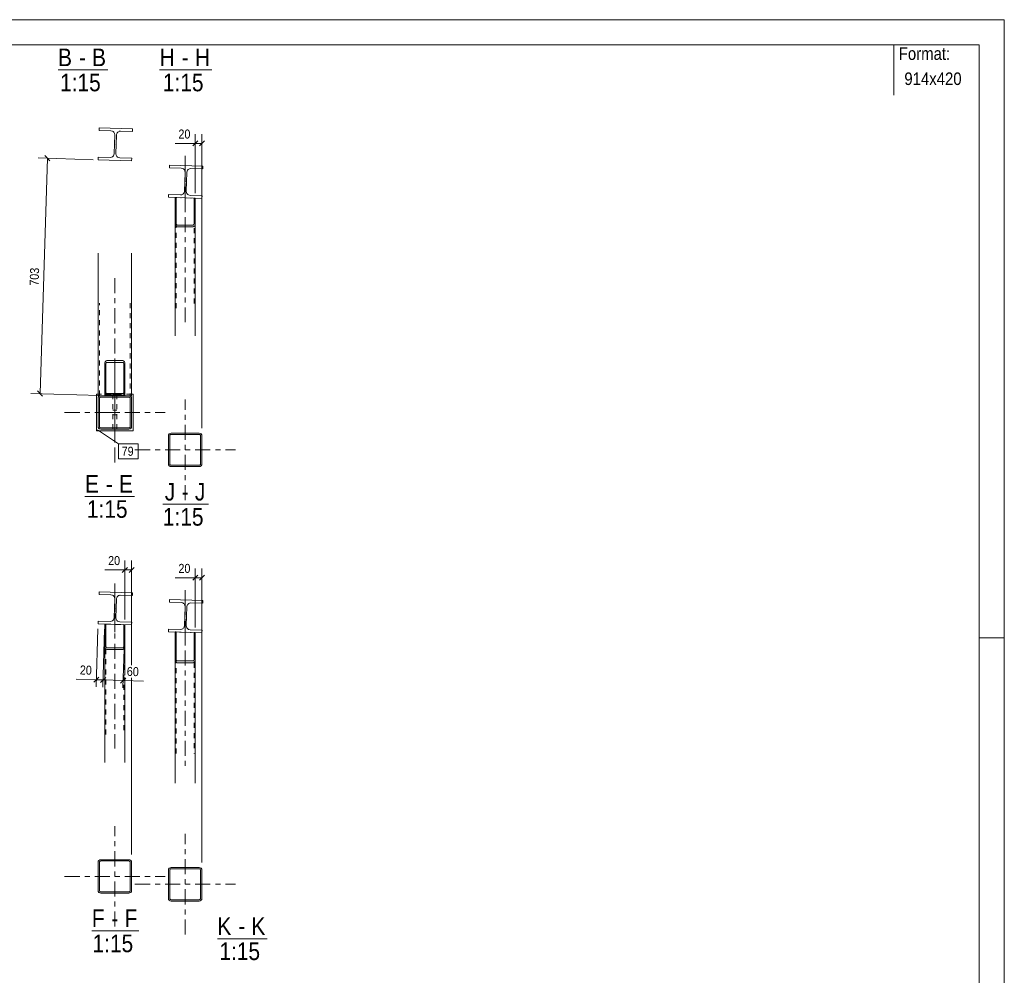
# Model space of a CAD drawing. Header units: millimetres. Extents: x 0 to 914, y 0 to 420.
# Tile 11 of 11: x 718 to 914, y 230 to 420. Entities that reach past the tile are written whole.
import ezdxf

# ---------------------------------------------------------------- set-up
doc = ezdxf.new("R2010")
doc.units = ezdxf.units.MM
for name, pattern in [('XKITLINE00', [0]), ('XKITLINE01', [4, 1, -1, 1, -1]), ('XKITLINE02', [4, 2, -2]), ('XKITLINE03', [6, 3, -1, 1, -1])]:
    doc.linetypes.add(name, pattern=pattern)
for name, color, linetype, lineweight in [('Arkusz rysunku', 3, 'Continuous', 0), ('Element', 2, 'Continuous', 0), ('Inny typ obiektu', 7, 'Continuous', 0), ('Wymiar', 4, 'Continuous', 0), ('Znak elementu', 2, 'Continuous', 0), ('Śruba', 3, 'Continuous', 0)]:
    doc.layers.add(name, color=color, linetype=linetype, lineweight=lineweight)
doc.styles.add('ARIAL', font='ARIAL.TTF')

msp = doc.modelspace()

# ---------------------------------------------------------------- linework, layer by layer
at = {"layer": 'Arkusz rysunku', "linetype": 'XKITLINE00', "lineweight": 0}
for p, q in [((914, 420), (0, 420)), ((914, 0), (914, 420)), ((909, 415), (5, 415)), ((909, 5), (909, 415)), ((914, 297), (909, 297))]:
    msp.add_line(p, q, dxfattribs=at)
at = {"layer": 'Element', "linetype": 'XKITLINE00', "lineweight": 0}
for p, q in [((733.84, 397.97), (733.86, 398.5)), ((733.84, 397.97), (733.86, 398.5)), ((736.21, 397.89), (733.84, 397.97)), ((736.21, 397.89), (733.84, 397.97)), ((733.86, 398.5), (740.52, 398.29)), ((733.86, 398.5), (740.52, 398.29)), ((736.21, 397.89), (736.51, 397.82)), ((736.21, 397.89), (736.51, 397.82)), ((737.83, 397.78), (738.14, 397.83)), ((737.83, 397.78), (738.14, 397.83)), ((740.51, 397.76), (738.14, 397.83)), ((740.51, 397.76), (738.14, 397.83)), ((740.52, 398.29), (740.51, 397.76)), ((740.52, 398.29), (740.51, 397.76)), ((736.87, 393.34), (736.98, 397.07)), ((736.87, 393.34), (736.98, 397.07)), ((736.93, 397.38), (736.98, 397.07)), ((736.93, 397.38), (736.98, 397.07)), ((737.2, 393.33), (737.32, 397.06)), ((737.2, 393.33), (737.32, 397.06)), ((737.32, 397.06), (737.39, 397.36)), ((737.32, 397.06), (737.39, 397.36)), ((733.66, 392.1), (733.68, 392.64)), ((733.66, 392.1), (733.68, 392.64)), ((740.32, 391.89), (733.66, 392.1)), ((740.32, 391.89), (733.66, 392.1)), ((733.68, 392.64), (736.04, 392.56)), ((733.68, 392.64), (736.04, 392.56)), ((736.35, 392.61), (736.04, 392.56)), ((736.35, 392.61), (736.04, 392.56)), ((736.87, 393.34), (736.8, 393.03)), ((736.87, 393.34), (736.8, 393.03)), ((737.25, 393.02), (737.2, 393.33)), ((737.25, 393.02), (737.2, 393.33)), ((737.97, 392.5), (737.67, 392.57)), ((737.97, 392.5), (737.67, 392.57)), ((737.97, 392.5), (740.34, 392.43)), ((737.97, 392.5), (740.34, 392.43)), ((740.34, 392.43), (740.32, 391.89)), ((740.34, 392.43), (740.32, 391.89)), ((747.84, 390.51), (747.86, 391.04)), ((747.84, 390.51), (747.86, 391.04)), ((750.21, 390.44), (747.84, 390.51)), ((750.21, 390.44), (747.84, 390.51)), ((747.86, 391.04), (754.52, 390.83)), ((747.86, 391.04), (754.52, 390.83)), ((750.21, 390.44), (750.51, 390.37)), ((750.21, 390.44), (750.51, 390.37)), ((751.83, 390.32), (752.14, 390.38)), ((751.83, 390.32), (752.14, 390.38)), ((754.51, 390.3), (752.14, 390.38)), ((754.51, 390.3), (752.14, 390.38)), ((754.52, 390.83), (754.51, 390.3)), ((754.52, 390.83), (754.51, 390.3)), ((750.87, 385.88), (750.98, 389.61)), ((750.87, 385.88), (750.98, 389.61)), ((750.93, 389.92), (750.98, 389.61)), ((750.93, 389.92), (750.98, 389.61)), ((751.2, 385.87), (751.32, 389.6)), ((751.2, 385.87), (751.32, 389.6)), ((751.32, 389.6), (751.39, 389.91)), ((751.32, 389.6), (751.39, 389.91)), ((747.66, 384.65), (747.68, 385.18)), ((747.66, 384.65), (747.68, 385.18)), ((754.32, 384.44), (747.66, 384.65)), ((754.32, 384.44), (747.66, 384.65)), ((747.68, 385.18), (750.04, 385.11)), ((747.68, 385.18), (750.04, 385.11)), ((748.99, 379.5), (748.99, 384.6)), ((748.99, 384.6), (749.19, 384.6)), ((748.99, 379.5), (748.99, 384.6)), ((748.99, 384.6), (749.19, 384.6)), ((749.19, 384.6), (749.19, 379.5)), ((749.19, 379.5), (749.19, 384.6)), ((750.35, 385.16), (750.04, 385.11)), ((750.35, 385.16), (750.04, 385.11)), ((750.87, 385.88), (750.8, 385.58)), ((750.87, 385.88), (750.8, 385.58)), ((751.25, 385.56), (751.2, 385.87)), ((751.25, 385.56), (751.2, 385.87)), ((751.97, 385.04), (751.67, 385.12)), ((751.97, 385.04), (751.67, 385.12)), ((751.97, 385.04), (754.34, 384.97)), ((751.97, 385.04), (754.34, 384.97)), ((752.99, 384.48), (752.79, 384.49)), ((752.79, 384.49), (752.79, 379.5)), ((752.99, 384.48), (752.79, 384.49)), ((752.79, 379.5), (752.79, 384.49)), ((752.99, 379.5), (752.99, 384.48)), ((752.99, 379.5), (752.99, 384.48)), ((754.34, 384.97), (754.32, 384.44)), ((754.34, 384.97), (754.32, 384.44)), ((748.99, 379.5), (749.02, 379.22)), ((748.99, 379.5), (749.02, 379.22)), ((748.99, 379.5), (748.99, 357.07)), ((749.21, 379.36), (749.19, 379.5)), ((749.21, 379.36), (749.19, 379.5)), ((749.25, 379.24), (749.21, 379.36)), ((749.25, 379.24), (749.21, 379.36)), ((749.24, 378.82), (749.39, 378.76)), ((749.24, 378.82), (749.39, 378.76)), ((749.31, 379.16), (749.25, 379.24)), ((749.31, 379.16), (749.25, 379.24)), ((749.39, 379.13), (749.31, 379.16)), ((749.39, 379.13), (749.31, 379.16)), ((749.39, 379.13), (752.59, 379.13)), ((749.39, 379.13), (752.59, 379.13)), ((749.39, 378.76), (752.59, 378.76)), ((749.39, 378.76), (752.59, 378.76)), ((752.67, 379.16), (752.59, 379.13)), ((752.67, 379.16), (752.59, 379.13)), ((752.59, 378.76), (752.74, 378.82)), ((752.59, 378.76), (752.74, 378.82)), ((752.73, 379.24), (752.67, 379.16)), ((752.73, 379.24), (752.67, 379.16)), ((752.78, 379.36), (752.73, 379.24)), ((752.78, 379.36), (752.73, 379.24)), ((752.79, 379.5), (752.78, 379.36)), ((752.79, 379.5), (752.78, 379.36)), ((752.96, 379.22), (752.99, 379.5)), ((752.96, 379.22), (752.99, 379.5)), ((752.99, 379.49), (752.99, 357.07)), ((733.66, 345.17), (733.66, 373.52)), ((740.32, 373.52), (740.32, 345.17)), ((735.02, 351.72), (734.99, 351.45)), ((735.02, 351.72), (734.99, 351.45)), ((734.99, 351.45), (734.99, 345.17)), ((734.99, 345.93), (734.99, 351.45)), ((735.19, 351.45), (735.21, 351.59)), ((735.19, 351.45), (735.21, 351.59)), ((735.19, 351.45), (735.19, 345.93)), ((735.19, 345.93), (735.19, 351.45)), ((735.21, 351.59), (735.25, 351.7)), ((735.21, 351.59), (735.25, 351.7)), ((735.39, 352.15), (735.24, 352.09)), ((735.39, 352.15), (735.24, 352.09)), ((735.25, 351.7), (735.31, 351.77)), ((735.25, 351.7), (735.31, 351.77)), ((735.31, 351.77), (735.39, 351.8)), ((735.31, 351.77), (735.39, 351.8)), ((735.39, 352.15), (738.59, 352.15)), ((735.39, 352.15), (738.59, 352.15)), ((735.39, 351.8), (738.59, 351.8)), ((735.39, 351.8), (738.59, 351.8)), ((738.74, 352.09), (738.59, 352.15)), ((738.74, 352.09), (738.59, 352.15)), ((738.59, 351.8), (738.67, 351.77)), ((738.59, 351.8), (738.67, 351.77)), ((738.67, 351.77), (738.73, 351.7)), ((738.67, 351.77), (738.73, 351.7)), ((738.73, 351.7), (738.78, 351.59)), ((738.73, 351.7), (738.78, 351.59)), ((738.78, 351.59), (738.79, 351.45)), ((738.78, 351.59), (738.79, 351.45)), ((738.79, 351.45), (738.79, 345.93)), ((738.79, 345.93), (738.79, 351.45)), ((738.99, 351.45), (738.96, 351.72)), ((738.99, 351.45), (738.96, 351.72)), ((738.99, 351.45), (738.99, 345.17)), ((738.99, 345.93), (738.99, 351.45)), ((733.66, 345.5), (733.33, 345.5)), ((733.33, 345.5), (733.33, 338.17)), ((733.66, 345.17), (733.66, 345.17)), ((733.66, 345.17), (734.19, 345.17)), ((734.19, 345.17), (733.99, 345.13)), ((734.19, 345.17), (733.99, 345.13)), ((734.09, 344.88), (734.01, 344.82)), ((734.01, 344.82), (734.09, 344.88)), ((734.19, 344.9), (734.09, 344.88)), ((734.09, 344.88), (734.19, 344.9)), ((734.19, 345.17), (739.79, 345.17)), ((734.19, 345.17), (739.79, 345.17)), ((734.19, 344.9), (739.79, 344.9)), ((734.19, 344.9), (739.79, 344.9)), ((734.99, 345.93), (735.02, 345.66)), ((734.99, 345.93), (735.02, 345.66)), ((735.21, 345.79), (735.19, 345.93)), ((735.21, 345.79), (735.19, 345.93)), ((735.25, 345.68), (735.21, 345.79)), ((735.25, 345.68), (735.21, 345.79)), ((735.24, 345.29), (735.39, 345.24)), ((735.24, 345.29), (735.39, 345.24)), ((735.31, 345.61), (735.25, 345.68)), ((735.31, 345.61), (735.25, 345.68)), ((735.39, 345.58), (735.31, 345.61)), ((735.39, 345.58), (735.31, 345.61)), ((735.39, 345.58), (738.59, 345.58)), ((735.39, 345.58), (738.59, 345.58)), ((735.39, 345.24), (738.59, 345.24)), ((735.39, 345.24), (738.59, 345.24)), ((738.67, 345.61), (738.59, 345.58)), ((738.67, 345.61), (738.59, 345.58)), ((738.59, 345.24), (738.74, 345.29)), ((738.59, 345.24), (738.74, 345.29)), ((738.73, 345.68), (738.67, 345.61)), ((738.73, 345.68), (738.67, 345.61)), ((738.78, 345.79), (738.73, 345.68)), ((738.78, 345.79), (738.73, 345.68)), ((738.79, 345.93), (738.78, 345.79)), ((738.79, 345.93), (738.78, 345.79)), ((738.96, 345.66), (738.99, 345.93)), ((738.96, 345.66), (738.99, 345.93)), ((740, 345.13), (739.79, 345.17)), ((740, 345.13), (739.79, 345.17)), ((740.28, 345.17), (739.79, 345.17)), ((739.79, 344.9), (739.9, 344.88)), ((739.79, 344.9), (739.9, 344.88)), ((739.9, 344.88), (739.98, 344.82)), ((739.9, 344.88), (739.98, 344.82)), ((740.32, 345.17), (740.28, 345.17)), ((740.66, 345.5), (740.32, 345.5)), ((740.32, 345.17), (740.32, 345.17)), ((740.66, 345.5), (740.66, 338.17)), ((733.7, 344.84), (733.66, 344.64)), ((733.7, 344.84), (733.66, 344.64)), ((733.66, 339.04), (733.66, 344.64)), ((733.66, 339.04), (733.66, 344.64)), ((733.93, 344.64), (733.95, 344.74)), ((733.93, 344.64), (733.95, 344.74)), ((733.93, 339.04), (733.93, 344.64)), ((733.93, 339.04), (733.93, 344.64)), ((733.95, 344.74), (734.01, 344.82)), ((733.95, 344.74), (734.01, 344.82)), ((739.98, 344.82), (740.04, 344.74)), ((739.98, 344.82), (740.04, 344.74)), ((740.04, 344.74), (740.06, 344.64)), ((740.04, 344.74), (740.06, 344.64)), ((740.06, 339.04), (740.06, 344.64)), ((740.06, 339.04), (740.06, 344.64)), ((740.33, 344.64), (740.29, 344.84)), ((740.33, 344.64), (740.29, 344.84)), ((740.33, 339.04), (740.33, 344.64)), ((740.33, 339.04), (740.33, 344.64)), ((733.66, 339.04), (733.7, 338.83)), ((733.66, 339.04), (733.7, 338.83)), ((733.93, 339.04), (733.95, 338.93)), ((733.95, 338.93), (733.93, 339.04)), ((740.04, 338.93), (740.06, 339.04)), ((740.06, 339.04), (740.04, 338.93)), ((740.29, 338.83), (740.33, 339.04)), ((740.29, 338.83), (740.33, 339.04)), ((740.66, 338.17), (733.33, 338.17)), ((733.95, 338.93), (734.01, 338.85)), ((734.01, 338.85), (733.95, 338.93)), ((733.99, 338.54), (734.19, 338.5)), ((733.99, 338.54), (734.19, 338.5)), ((734.01, 338.85), (734.09, 338.79)), ((734.09, 338.79), (734.01, 338.85)), ((734.09, 338.79), (734.19, 338.77)), ((734.19, 338.77), (734.09, 338.79)), ((734.19, 338.77), (739.79, 338.77)), ((734.19, 338.77), (739.79, 338.77)), ((734.19, 338.5), (739.79, 338.5)), ((734.19, 338.5), (739.79, 338.5)), ((739.9, 338.79), (739.79, 338.77)), ((739.9, 338.79), (739.79, 338.77)), ((739.79, 338.5), (740, 338.54)), ((739.79, 338.5), (740, 338.54)), ((739.98, 338.85), (739.9, 338.79)), ((739.98, 338.85), (739.9, 338.79)), ((739.98, 338.85), (740.04, 338.93)), ((740.04, 338.93), (739.98, 338.85)), ((747.7, 337.38), (747.66, 337.18)), ((747.7, 337.38), (747.66, 337.18)), ((747.66, 331.58), (747.66, 337.18)), ((747.66, 331.58), (747.66, 337.18)), ((747.93, 337.18), (747.95, 337.28)), ((747.93, 337.18), (747.95, 337.28)), ((747.93, 331.58), (747.93, 337.18)), ((747.93, 331.58), (747.93, 337.18)), ((747.95, 337.28), (748.01, 337.37)), ((747.95, 337.28), (748.01, 337.37)), ((748.19, 337.71), (747.99, 337.67)), ((748.19, 337.71), (747.99, 337.67)), ((748.01, 337.37), (748.09, 337.43)), ((748.01, 337.37), (748.09, 337.43)), ((748.09, 337.43), (748.19, 337.45)), ((748.09, 337.43), (748.19, 337.45)), ((748.19, 337.71), (753.79, 337.71)), ((748.19, 337.71), (753.79, 337.71)), ((748.19, 337.45), (753.79, 337.45)), ((748.19, 337.45), (753.79, 337.45)), ((754, 337.67), (753.79, 337.71)), ((754, 337.67), (753.79, 337.71)), ((753.79, 337.45), (753.9, 337.43)), ((753.79, 337.45), (753.9, 337.43)), ((753.9, 337.43), (753.98, 337.37)), ((753.9, 337.43), (753.98, 337.37)), ((753.98, 337.37), (754.04, 337.28)), ((753.98, 337.37), (754.04, 337.28)), ((754.04, 337.28), (754.06, 337.18)), ((754.04, 337.28), (754.06, 337.18)), ((754.06, 331.58), (754.06, 337.18)), ((754.06, 331.58), (754.06, 337.18)), ((754.33, 337.18), (754.29, 337.38)), ((754.33, 337.18), (754.29, 337.38)), ((754.33, 331.58), (754.33, 337.18)), ((754.33, 331.58), (754.33, 337.18)), ((747.66, 331.58), (747.7, 331.38)), ((747.66, 331.58), (747.7, 331.38)), ((747.95, 331.48), (747.93, 331.58)), ((747.95, 331.48), (747.93, 331.58)), ((748.01, 331.39), (747.95, 331.48)), ((748.01, 331.39), (747.95, 331.48)), ((748.09, 331.33), (748.01, 331.39)), ((748.09, 331.33), (748.01, 331.39)), ((748.19, 331.31), (748.09, 331.33)), ((748.19, 331.31), (748.09, 331.33)), ((748.19, 331.31), (753.79, 331.31)), ((748.19, 331.31), (753.79, 331.31)), ((753.9, 331.33), (753.79, 331.31)), ((753.9, 331.33), (753.79, 331.31)), ((753.98, 331.39), (753.9, 331.33)), ((753.98, 331.39), (753.9, 331.33)), ((754.04, 331.48), (753.98, 331.39)), ((754.04, 331.48), (753.98, 331.39)), ((754.06, 331.58), (754.04, 331.48)), ((754.06, 331.58), (754.04, 331.48)), ((754.29, 331.38), (754.33, 331.58)), ((754.29, 331.38), (754.33, 331.58)), ((747.99, 331.09), (748.19, 331.05)), ((747.99, 331.09), (748.19, 331.05)), ((748.19, 331.05), (753.79, 331.05)), ((748.19, 331.05), (753.79, 331.05)), ((753.79, 331.05), (754, 331.09)), ((753.79, 331.05), (754, 331.09)), ((733.84, 305.62), (733.86, 306.15)), ((733.84, 305.62), (733.86, 306.15)), ((733.86, 306.15), (740.52, 305.94)), ((733.86, 306.15), (740.52, 305.94)), ((740.52, 305.94), (740.51, 305.41)), ((740.52, 305.94), (740.51, 305.41)), ((736.21, 305.55), (733.84, 305.62)), ((736.21, 305.55), (733.84, 305.62)), ((736.21, 305.55), (736.51, 305.48)), ((736.21, 305.55), (736.51, 305.48)), ((736.87, 300.99), (736.98, 304.72)), ((736.87, 300.99), (736.98, 304.72)), ((736.93, 305.03), (736.98, 304.72)), ((736.93, 305.03), (736.98, 304.72)), ((737.2, 300.98), (737.32, 304.71)), ((737.2, 300.98), (737.32, 304.71)), ((737.32, 304.71), (737.39, 305.02)), ((737.32, 304.71), (737.39, 305.02)), ((737.83, 305.43), (738.14, 305.49)), ((737.83, 305.43), (738.14, 305.49)), ((740.51, 305.41), (738.14, 305.49)), ((740.51, 305.41), (738.14, 305.49)), ((747.84, 304.06), (747.86, 304.59)), ((747.84, 304.06), (747.86, 304.59)), ((750.21, 303.98), (747.84, 304.06)), ((750.21, 303.98), (747.84, 304.06)), ((747.86, 304.59), (754.52, 304.38)), ((747.86, 304.59), (754.52, 304.38)), ((750.21, 303.98), (750.51, 303.91)), ((750.21, 303.98), (750.51, 303.91)), ((751.83, 303.87), (752.14, 303.92)), ((751.83, 303.87), (752.14, 303.92)), ((754.51, 303.85), (752.14, 303.92)), ((754.51, 303.85), (752.14, 303.92)), ((754.52, 304.38), (754.51, 303.85)), ((754.52, 304.38), (754.51, 303.85)), ((750.87, 299.43), (750.98, 303.16)), ((750.87, 299.43), (750.98, 303.16)), ((750.93, 303.47), (750.98, 303.16)), ((750.93, 303.47), (750.98, 303.16)), ((751.2, 299.42), (751.32, 303.15)), ((751.2, 299.42), (751.32, 303.15)), ((751.32, 303.15), (751.39, 303.45)), ((751.32, 303.15), (751.39, 303.45)), ((733.66, 299.76), (733.68, 300.29)), ((733.66, 299.76), (733.68, 300.29)), ((733.68, 300.29), (736.04, 300.22)), ((733.68, 300.29), (736.04, 300.22)), ((736.35, 300.27), (736.04, 300.22)), ((736.35, 300.27), (736.04, 300.22)), ((736.87, 300.99), (736.8, 300.69)), ((736.87, 300.99), (736.8, 300.69)), ((737.25, 300.67), (737.2, 300.98)), ((737.25, 300.67), (737.2, 300.98)), ((737.97, 300.16), (737.67, 300.23)), ((737.97, 300.16), (737.67, 300.23)), ((737.97, 300.16), (740.34, 300.08)), ((737.97, 300.16), (740.34, 300.08)), ((740.34, 300.08), (740.32, 299.55)), ((740.34, 300.08), (740.32, 299.55)), ((740.32, 299.55), (733.66, 299.76)), ((740.32, 299.55), (733.66, 299.76)), ((734.99, 295.33), (734.99, 299.71)), ((734.99, 299.71), (735.19, 299.71)), ((734.99, 295.33), (734.99, 299.71)), ((734.99, 299.71), (735.19, 299.71)), ((735.19, 299.71), (735.19, 295.33)), ((735.19, 295.33), (735.19, 299.71)), ((738.79, 299.6), (738.79, 295.33)), ((738.79, 299.6), (738.99, 299.59)), ((738.99, 299.59), (738.79, 299.6)), ((738.79, 295.33), (738.79, 299.6)), ((738.99, 295.33), (738.99, 299.59)), ((738.99, 295.33), (738.99, 299.59)), ((747.66, 298.19), (747.68, 298.73)), ((747.66, 298.19), (747.68, 298.73)), ((754.32, 297.98), (747.66, 298.19)), ((754.32, 297.98), (747.66, 298.19)), ((747.68, 298.73), (750.04, 298.65)), ((747.68, 298.73), (750.04, 298.65)), ((748.99, 292.74), (748.99, 298.15)), ((748.99, 298.15), (749.19, 298.15)), ((748.99, 292.74), (748.99, 298.15)), ((748.99, 298.15), (749.19, 298.15)), ((749.19, 298.15), (749.19, 292.74)), ((749.19, 292.74), (749.19, 298.15)), ((750.35, 298.7), (750.04, 298.65)), ((750.35, 298.7), (750.04, 298.65)), ((750.87, 299.43), (750.8, 299.12)), ((750.87, 299.43), (750.8, 299.12)), ((751.25, 299.11), (751.2, 299.42)), ((751.25, 299.11), (751.2, 299.42)), ((751.97, 298.59), (751.67, 298.66)), ((751.97, 298.59), (751.67, 298.66)), ((751.97, 298.59), (754.34, 298.52)), ((751.97, 298.59), (754.34, 298.52)), ((752.99, 298.03), (752.79, 298.03)), ((752.79, 298.03), (752.79, 292.74)), ((752.99, 298.03), (752.79, 298.03)), ((752.79, 292.74), (752.79, 298.03)), ((752.99, 292.74), (752.99, 298.03)), ((752.99, 292.74), (752.99, 298.03)), ((754.34, 298.52), (754.32, 297.98)), ((754.34, 298.52), (754.32, 297.98)), ((734.99, 295.33), (735.02, 295.07)), ((734.99, 295.33), (735.02, 295.07)), ((734.99, 295.33), (734.99, 272.18)), ((735.21, 295.2), (735.19, 295.33)), ((735.21, 295.2), (735.19, 295.33)), ((735.25, 295.09), (735.21, 295.2)), ((735.25, 295.09), (735.21, 295.2)), ((735.24, 294.69), (735.39, 294.64)), ((735.24, 294.69), (735.39, 294.64)), ((735.31, 295.01), (735.25, 295.09)), ((735.31, 295.01), (735.25, 295.09)), ((735.39, 294.99), (735.31, 295.01)), ((735.39, 294.99), (735.31, 295.01)), ((735.39, 294.99), (738.59, 294.99)), ((735.39, 294.99), (738.59, 294.99)), ((735.39, 294.64), (738.59, 294.64)), ((735.39, 294.64), (738.59, 294.64)), ((738.67, 295.01), (738.59, 294.99)), ((738.67, 295.01), (738.59, 294.99)), ((738.59, 294.64), (738.74, 294.69)), ((738.59, 294.64), (738.74, 294.69)), ((738.73, 295.09), (738.67, 295.01)), ((738.73, 295.09), (738.67, 295.01)), ((738.78, 295.2), (738.73, 295.09)), ((738.78, 295.2), (738.73, 295.09)), ((738.79, 295.33), (738.78, 295.2)), ((738.79, 295.33), (738.78, 295.2)), ((738.96, 295.07), (738.99, 295.33)), ((738.96, 295.07), (738.99, 295.33)), ((738.99, 295.33), (738.99, 289.55)), ((748.99, 292.74), (749.02, 292.46)), ((748.99, 292.74), (749.02, 292.46)), ((748.99, 292.74), (748.99, 268.08)), ((749.21, 292.6), (749.19, 292.74)), ((749.21, 292.6), (749.19, 292.74)), ((749.25, 292.48), (749.21, 292.6)), ((749.25, 292.48), (749.21, 292.6)), ((749.24, 292.06), (749.39, 292.01)), ((749.24, 292.06), (749.39, 292.01)), ((749.31, 292.4), (749.25, 292.48)), ((749.31, 292.4), (749.25, 292.48)), ((749.39, 292.37), (749.31, 292.4)), ((749.39, 292.37), (749.31, 292.4)), ((749.39, 292.37), (752.59, 292.37)), ((749.39, 292.37), (752.59, 292.37)), ((749.39, 292.01), (752.59, 292.01)), ((749.39, 292.01), (752.59, 292.01)), ((752.67, 292.4), (752.59, 292.37)), ((752.67, 292.4), (752.59, 292.37)), ((752.59, 292.01), (752.74, 292.06)), ((752.59, 292.01), (752.74, 292.06)), ((752.73, 292.48), (752.67, 292.4)), ((752.73, 292.48), (752.67, 292.4)), ((752.78, 292.6), (752.73, 292.48)), ((752.78, 292.6), (752.73, 292.48)), ((752.79, 292.74), (752.78, 292.6)), ((752.79, 292.74), (752.78, 292.6)), ((752.96, 292.46), (752.99, 292.74)), ((752.96, 292.46), (752.99, 292.74)), ((752.99, 292.74), (752.99, 268.08)), ((738.99, 289.05), (738.99, 272.18)), ((734.19, 252.82), (733.99, 252.78)), ((734.19, 252.82), (733.99, 252.78)), ((734.19, 252.82), (739.79, 252.82)), ((734.19, 252.82), (739.79, 252.82)), ((740, 252.78), (739.79, 252.82)), ((740, 252.78), (739.79, 252.82)), ((733.7, 252.49), (733.66, 252.29)), ((733.7, 252.49), (733.66, 252.29)), ((733.66, 246.69), (733.66, 252.29)), ((733.66, 246.69), (733.66, 252.29)), ((733.93, 252.29), (733.95, 252.39)), ((733.93, 252.29), (733.95, 252.39)), ((733.93, 246.69), (733.93, 252.29)), ((733.93, 246.69), (733.93, 252.29)), ((733.95, 252.39), (734.01, 252.48)), ((733.95, 252.39), (734.01, 252.48)), ((734.01, 252.48), (734.09, 252.54)), ((734.01, 252.48), (734.09, 252.54)), ((734.09, 252.54), (734.19, 252.56)), ((734.09, 252.54), (734.19, 252.56)), ((734.19, 252.56), (739.79, 252.56)), ((734.19, 252.56), (739.79, 252.56)), ((739.79, 252.56), (739.9, 252.54)), ((739.79, 252.56), (739.9, 252.54)), ((739.9, 252.54), (739.98, 252.48)), ((739.9, 252.54), (739.98, 252.48)), ((739.98, 252.48), (740.04, 252.39)), ((739.98, 252.48), (740.04, 252.39)), ((740.04, 252.39), (740.06, 252.29)), ((740.04, 252.39), (740.06, 252.29)), ((740.06, 246.69), (740.06, 252.29)), ((740.06, 246.69), (740.06, 252.29)), ((740.33, 252.29), (740.29, 252.49)), ((740.33, 252.29), (740.29, 252.49)), ((740.33, 246.69), (740.33, 252.29)), ((740.33, 246.69), (740.33, 252.29)), ((747.7, 250.93), (747.66, 250.73)), ((747.7, 250.93), (747.66, 250.73)), ((747.93, 250.73), (747.95, 250.83)), ((747.93, 250.73), (747.95, 250.83)), ((747.95, 250.83), (748.01, 250.92)), ((747.95, 250.83), (748.01, 250.92)), ((748.19, 251.26), (747.99, 251.22)), ((748.19, 251.26), (747.99, 251.22)), ((748.01, 250.92), (748.09, 250.97)), ((748.01, 250.92), (748.09, 250.97)), ((748.09, 250.97), (748.19, 250.99)), ((748.09, 250.97), (748.19, 250.99)), ((748.19, 251.26), (753.79, 251.26)), ((748.19, 251.26), (753.79, 251.26)), ((748.19, 250.99), (753.79, 250.99)), ((748.19, 250.99), (753.79, 250.99)), ((754, 251.22), (753.79, 251.26)), ((754, 251.22), (753.79, 251.26)), ((753.79, 250.99), (753.9, 250.97)), ((753.79, 250.99), (753.9, 250.97)), ((753.9, 250.97), (753.98, 250.92)), ((753.9, 250.97), (753.98, 250.92)), ((753.98, 250.92), (754.04, 250.83)), ((753.98, 250.92), (754.04, 250.83)), ((754.04, 250.83), (754.06, 250.73)), ((754.04, 250.83), (754.06, 250.73)), ((754.33, 250.73), (754.29, 250.93)), ((754.33, 250.73), (754.29, 250.93)), ((747.66, 245.13), (747.66, 250.73)), ((747.66, 245.13), (747.66, 250.73)), ((747.93, 245.13), (747.93, 250.73)), ((747.93, 245.13), (747.93, 250.73)), ((754.06, 245.13), (754.06, 250.73)), ((754.06, 245.13), (754.06, 250.73)), ((754.33, 245.13), (754.33, 250.73)), ((754.33, 245.13), (754.33, 250.73)), ((733.66, 246.69), (733.7, 246.49)), ((733.66, 246.69), (733.7, 246.49)), ((733.95, 246.59), (733.93, 246.69)), ((733.95, 246.59), (733.93, 246.69)), ((734.01, 246.5), (733.95, 246.59)), ((734.01, 246.5), (733.95, 246.59)), ((733.99, 246.2), (734.19, 246.16)), ((733.99, 246.2), (734.19, 246.16)), ((734.09, 246.44), (734.01, 246.5)), ((734.09, 246.44), (734.01, 246.5)), ((734.19, 246.42), (734.09, 246.44)), ((734.19, 246.42), (734.09, 246.44)), ((734.19, 246.42), (739.79, 246.42)), ((734.19, 246.42), (739.79, 246.42)), ((734.19, 246.16), (739.79, 246.16)), ((734.19, 246.16), (739.79, 246.16)), ((739.9, 246.44), (739.79, 246.42)), ((739.9, 246.44), (739.79, 246.42)), ((739.79, 246.16), (740, 246.2)), ((739.79, 246.16), (740, 246.2)), ((739.98, 246.5), (739.9, 246.44)), ((739.98, 246.5), (739.9, 246.44)), ((740.04, 246.59), (739.98, 246.5)), ((740.04, 246.59), (739.98, 246.5)), ((740.06, 246.69), (740.04, 246.59)), ((740.06, 246.69), (740.04, 246.59)), ((740.29, 246.49), (740.33, 246.69)), ((740.29, 246.49), (740.33, 246.69)), ((747.66, 245.13), (747.7, 244.92)), ((747.66, 245.13), (747.7, 244.92)), ((747.95, 245.02), (747.93, 245.13)), ((747.95, 245.02), (747.93, 245.13)), ((748.01, 244.94), (747.95, 245.02)), ((748.01, 244.94), (747.95, 245.02)), ((748.09, 244.88), (748.01, 244.94)), ((748.09, 244.88), (748.01, 244.94)), ((753.98, 244.94), (753.9, 244.88)), ((753.98, 244.94), (753.9, 244.88)), ((754.04, 245.02), (753.98, 244.94)), ((754.04, 245.02), (753.98, 244.94)), ((754.06, 245.13), (754.04, 245.02)), ((754.06, 245.13), (754.04, 245.02)), ((754.29, 244.92), (754.33, 245.13)), ((754.29, 244.92), (754.33, 245.13)), ((747.99, 244.63), (748.19, 244.59)), ((747.99, 244.63), (748.19, 244.59)), ((748.19, 244.86), (748.09, 244.88)), ((748.19, 244.86), (748.09, 244.88)), ((748.19, 244.86), (753.79, 244.86)), ((748.19, 244.86), (753.79, 244.86)), ((748.19, 244.59), (753.79, 244.59)), ((748.19, 244.59), (753.79, 244.59)), ((753.9, 244.88), (753.79, 244.86)), ((753.9, 244.88), (753.79, 244.86)), ((753.79, 244.59), (754, 244.63)), ((753.79, 244.59), (754, 244.63))]:
    msp.add_line(p, q, dxfattribs=at)
at = {"layer": 'Element', "linetype": 'XKITLINE03', "lineweight": 0}
for p, q in [((737.09, 395.2), (737.09, 395.2)), ((750.99, 382.43), (750.99, 392.92)), ((750.99, 392.7), (750.99, 359.83)), ((751.09, 387.74), (751.09, 387.74)), ((736.99, 368.56), (736.99, 336.92)), ((736.99, 331.84), (736.99, 351.84)), ((736.99, 348.69), (736.99, 337.02)), ((750.99, 324.38), (750.99, 344.38)), ((726.99, 341.84), (746.99, 341.84)), ((740.99, 334.38), (760.99, 334.38)), ((736.99, 298.1), (736.99, 307.81)), ((736.99, 307.81), (736.99, 274.94)), ((750.99, 295.67), (750.99, 306.47)), ((750.99, 306.47), (750.99, 271.02)), ((737.09, 302.85), (737.09, 302.85)), ((751.09, 301.29), (751.09, 301.29)), ((736.99, 239.49), (736.99, 259.49)), ((750.99, 237.93), (750.99, 257.93)), ((726.99, 249.49), (746.99, 249.49)), ((740.99, 247.93), (760.99, 247.93))]:
    msp.add_line(p, q, dxfattribs=at)
at = {"layer": 'Element', "linetype": 'XKITLINE01', "lineweight": 0}
for p, q in [((748.99, 384.6), (752.99, 384.48)), ((748.99, 384.6), (748.99, 379.5)), ((749.19, 384.6), (752.79, 384.49)), ((749.19, 362.59), (749.19, 384.6)), ((752.79, 384.49), (752.79, 362.59)), ((752.99, 384.48), (752.99, 379.49)), ((733.92, 345.17), (733.92, 363.6)), ((740.06, 363.6), (740.06, 345.17)), ((740.32, 345.5), (733.66, 345.5)), ((733.66, 345.17), (733.7, 345.17)), ((733.92, 345.17), (733.92, 345.17)), ((733.92, 345.17), (733.94, 345.17)), ((733.94, 345.17), (733.92, 345.17)), ((733.94, 345.17), (733.99, 345.17)), ((733.99, 345.17), (733.94, 345.17)), ((733.99, 345.13), (734.19, 345.17)), ((733.99, 345.17), (734, 345.17)), ((734.19, 345.17), (739.79, 345.17)), ((734.99, 345.17), (738.99, 345.17)), ((735.19, 345.93), (735.19, 345.17)), ((737.39, 345.5), (736.59, 345.5)), ((736.59, 345.5), (736.59, 338.17)), ((737.39, 345.5), (737.39, 338.17)), ((738.79, 345.93), (738.79, 345.17)), ((739.79, 345.17), (740, 345.13)), ((740.06, 345.17), (740.06, 345.17)), ((740.32, 345.17), (740.32, 345.17)), ((733.66, 344.64), (733.7, 344.84)), ((740.29, 344.84), (740.33, 344.64)), ((733.7, 338.83), (733.66, 339.04)), ((740.33, 339.04), (740.29, 338.83)), ((734.19, 338.5), (733.99, 338.54)), ((737.39, 338.17), (736.59, 338.17)), ((736.59, 338.17), (737.39, 338.17)), ((740, 338.54), (739.79, 338.5)), ((734.99, 299.71), (738.99, 299.59)), ((734.99, 299.71), (734.99, 295.33)), ((735.19, 299.71), (738.79, 299.6)), ((735.19, 277.7), (735.19, 299.71)), ((738.79, 299.6), (738.79, 277.7)), ((738.99, 299.59), (738.99, 295.33)), ((748.99, 298.15), (752.99, 298.03)), ((748.99, 298.15), (748.99, 292.74)), ((749.19, 298.15), (752.79, 298.03)), ((749.19, 273.95), (749.19, 298.15)), ((752.79, 298.03), (752.79, 273.95)), ((752.99, 298.03), (752.99, 292.74))]:
    msp.add_line(p, q, dxfattribs=at)
at = {"layer": 'Element', "linetype": 'XKITLINE00', "lineweight": 0}
for centre, radius, start, end in [((736.18, 397.09), 0.8, 20.7018, 65.7018), ((736.18, 397.09), 0.8, 20.7018, 65.7018), ((738.12, 397.03), 0.8, 110.7018, 155.7018), ((738.12, 397.03), 0.8, 110.7018, 155.7018), ((736.07, 393.36), 0.8, 290.7018, 335.7018), ((736.07, 393.36), 0.8, 290.7018, 335.7018), ((738, 393.3), 0.8, 200.7018, 245.7018), ((738, 393.3), 0.8, 200.7018, 245.7018), ((750.18, 389.64), 0.8, 20.7018, 65.7018), ((750.18, 389.64), 0.8, 20.7018, 65.7018), ((752.12, 389.58), 0.8, 110.7018, 155.7018), ((752.12, 389.58), 0.8, 110.7018, 155.7018), ((750.07, 385.91), 0.8, 290.7018, 335.7018), ((750.07, 385.91), 0.8, 290.7018, 335.7018), ((752, 385.84), 0.8, 200.7018, 245.7018), ((752, 385.84), 0.8, 200.7018, 245.7018), ((749.7, 379.33), 0.687, 189.4079, 227.8082), ((749.7, 379.33), 0.687, 189.4079, 227.8082), ((752.28, 379.33), 0.687, 312.1912, 350.5914), ((752.28, 379.33), 0.687, 312.1912, 350.5914), ((735.65, 351.6), 0.639, 130.1744, 169.6914), ((735.65, 351.6), 0.639, 130.1744, 169.6914), ((738.33, 351.6), 0.639, 10.3086, 49.8256), ((738.33, 351.6), 0.639, 10.3086, 49.8256), ((734.19, 344.64), 0.533, 112.5, 157.5), ((734.19, 344.64), 0.533, 112.5, 157.5), ((735.65, 345.78), 0.639, 190.3086, 229.8256), ((735.65, 345.78), 0.639, 190.3086, 229.8256), ((738.33, 345.78), 0.639, 310.1744, 349.6914), ((738.33, 345.78), 0.639, 310.1744, 349.6914), ((739.79, 344.64), 0.533, 22.5, 67.5), ((739.79, 344.64), 0.533, 22.5, 67.5), ((734.19, 339.04), 0.533, 202.5, 247.5), ((734.19, 339.04), 0.533, 202.5, 247.5), ((739.79, 339.04), 0.533, 292.5, 337.5), ((739.79, 339.04), 0.533, 292.5, 337.5), ((748.19, 337.18), 0.533, 112.5, 157.5), ((748.19, 337.18), 0.533, 112.5, 157.5), ((753.79, 337.18), 0.533, 22.5, 67.5), ((753.79, 337.18), 0.533, 22.5, 67.5), ((748.19, 331.58), 0.533, 202.5, 247.5), ((748.19, 331.58), 0.533, 202.5, 247.5), ((753.79, 331.58), 0.533, 292.5, 337.5), ((753.79, 331.58), 0.533, 292.5, 337.5), ((736.18, 304.75), 0.8, 20.7018, 65.7018), ((736.18, 304.75), 0.8, 20.7018, 65.7018), ((738.12, 304.69), 0.8, 110.7018, 155.7018), ((738.12, 304.69), 0.8, 110.7018, 155.7018), ((750.18, 303.18), 0.8, 20.7018, 65.7018), ((750.18, 303.18), 0.8, 20.7018, 65.7018), ((752.12, 303.12), 0.8, 110.7018, 155.7018), ((752.12, 303.12), 0.8, 110.7018, 155.7018), ((736.07, 301.02), 0.8, 290.7018, 335.7018), ((736.07, 301.02), 0.8, 290.7018, 335.7018), ((738, 300.95), 0.8, 200.7018, 245.7018), ((738, 300.95), 0.8, 200.7018, 245.7018), ((750.07, 299.45), 0.8, 290.7018, 335.7018), ((750.07, 299.45), 0.8, 290.7018, 335.7018), ((752, 299.39), 0.8, 200.7018, 245.7018), ((752, 299.39), 0.8, 200.7018, 245.7018), ((735.65, 295.18), 0.639, 190.3086, 229.826), ((735.65, 295.18), 0.639, 190.3086, 229.826), ((738.33, 295.18), 0.639, 310.1733, 349.6906), ((738.33, 295.18), 0.639, 310.1733, 349.6906), ((749.7, 292.57), 0.687, 189.4077, 227.8077), ((749.7, 292.57), 0.687, 189.4077, 227.8077), ((752.28, 292.57), 0.687, 312.1916, 350.5916), ((752.28, 292.57), 0.687, 312.1916, 350.5916), ((734.19, 252.29), 0.533, 112.5, 157.5), ((734.19, 252.29), 0.533, 112.5, 157.5), ((739.79, 252.29), 0.533, 22.5, 67.5), ((739.79, 252.29), 0.533, 22.5, 67.5), ((748.19, 250.73), 0.533, 112.5, 157.5), ((748.19, 250.73), 0.533, 112.5, 157.5), ((753.79, 250.73), 0.533, 22.5, 67.5), ((753.79, 250.73), 0.533, 22.5, 67.5), ((734.19, 246.69), 0.533, 202.5, 247.5), ((734.19, 246.69), 0.533, 202.5, 247.5), ((739.79, 246.69), 0.533, 292.5, 337.5), ((739.79, 246.69), 0.533, 292.5, 337.5), ((748.19, 245.13), 0.533, 202.5, 247.5), ((748.19, 245.13), 0.533, 202.5, 247.5), ((753.79, 245.13), 0.533, 292.5, 337.5), ((753.79, 245.13), 0.533, 292.5, 337.5)]:
    msp.add_arc(centre, radius, start, end, dxfattribs=at)
at = {"layer": 'Element', "linetype": 'XKITLINE01', "lineweight": 0}
for centre, start, end in [((734.19, 344.64), 112.5, 157.5), ((739.79, 344.64), 22.5, 67.5), ((734.19, 339.04), 202.5, 247.5), ((739.79, 339.04), 292.5, 337.5)]:
    msp.add_arc(centre, 0.533, start, end, dxfattribs=at)
at = {"layer": 'Inny typ obiektu', "linetype": 'XKITLINE00', "lineweight": 0}
for p, q in [((892, 415), (892, 405)), ((725.69, 410), (735.58, 410)), ((745.89, 410), (756.29, 410)), ((731.03, 325.11), (740.92, 325.11)), ((746.55, 323.55), (755.63, 323.55)), ((732.41, 238.66), (741.77, 238.66)), ((757.4, 237.09), (767.29, 237.09))]:
    msp.add_line(p, q, dxfattribs=at)
at = {"layer": 'Wymiar', "linetype": 'XKITLINE00', "lineweight": 0}
for p, q in [((753.5, 395.89), (752.48, 394.87)), ((752.99, 385.48), (752.99, 397.24)), ((754.84, 395.89), (753.82, 394.87)), ((754.33, 338.71), (754.33, 397.24)), ((752.99, 395.38), (748.97, 395.38)), ((752.99, 395.38), (748.97, 395.38)), ((752.99, 395.38), (754.33, 395.38)), ((732.66, 392.13), (721.72, 392.48)), ((722.1, 345.57), (723.57, 392.42)), ((723.08, 392.94), (724.07, 391.89)), ((733.99, 345.2), (720.24, 345.63)), ((721.61, 346.1), (722.6, 345.05)), ((738.99, 300.59), (738.99, 312.35)), ((740.33, 291.53), (740.33, 312.35)), ((738.99, 310.49), (734.97, 310.49)), ((738.99, 310.49), (734.97, 310.49)), ((739.5, 311), (738.48, 309.98)), ((738.99, 310.49), (740.33, 310.49)), ((740.84, 311), (739.82, 309.98)), ((752.99, 299.03), (752.99, 310.79)), ((754.33, 252.26), (754.33, 310.79)), ((752.99, 308.93), (748.97, 308.93)), ((752.99, 308.93), (748.97, 308.93)), ((753.5, 309.44), (752.48, 308.42)), ((752.99, 308.93), (754.33, 308.93)), ((754.84, 309.44), (753.82, 308.42)), ((733.63, 298.76), (733.26, 287.19)), ((734.96, 298.72), (734.6, 287.14)), ((734.96, 298.72), (734.6, 287.14)), ((738.96, 298.59), (738.6, 287.02)), ((733.31, 288.63), (729.29, 288.75)), ((733.31, 288.63), (729.29, 288.75)), ((733.83, 289.12), (732.78, 288.13)), ((733.31, 288.63), (734.64, 288.58)), ((735.17, 289.08), (734.12, 288.09)), ((735.17, 289.08), (734.12, 288.09)), ((734.64, 288.58), (738.64, 288.46)), ((739.17, 288.95), (738.12, 287.96)), ((738.64, 288.46), (742.66, 288.33)), ((738.64, 288.46), (742.66, 288.33)), ((740.33, 253.82), (740.33, 289.01))]:
    msp.add_line(p, q, dxfattribs=at)
at = {"layer": 'Znak elementu', "linetype": 'XKITLINE00', "lineweight": 0}
for p, q in [((733.51, 338.35), (737.75, 335.61)), ((737.75, 335.61), (741.62, 335.61)), ((737.75, 332.61), (737.75, 335.61)), ((741.62, 332.61), (741.62, 335.61)), ((737.75, 332.61), (741.62, 332.61))]:
    msp.add_line(p, q, dxfattribs=at)
at = {"layer": 'Śruba', "linetype": 'XKITLINE02', "lineweight": 0}
for p, q in [((735.93, 341.84), (738.26, 341.84)), ((736.59, 342.3), (737.39, 342.3)), ((736.59, 341.37), (737.39, 341.37))]:
    msp.add_line(p, q, dxfattribs=at)

# ---------------------------------------------------------------- texts
at = {"layer": 'Inny typ obiektu', "style": 'ARIAL', "width": 0.85}
for s, height, p in [('B', 3.5, (725.69, 410.75)), ('B', 3.5, (732.46, 410.75)), ('H', 3.5, (745.89, 410.75)), ('H', 3.5, (752.92, 410.75)), ('Format:', 2.5, (893, 412)), ('-', 3.5, (729.86, 410.75)), ('-', 3.5, (750.31, 410.75)), ('914x420', 2.5, (894.11, 407)), ('1:15', 3.5, (726.09, 405.75)), ('1:15', 3.5, (746.55, 405.75)), ('E', 3.5, (731.03, 325.86)), ('E', 3.5, (737.8, 325.86)), ('-', 3.5, (735.2, 325.86)), ('J', 3.5, (746.93, 324.3)), ('J', 3.5, (752.92, 324.3)), ('-', 3.5, (750.31, 324.3)), ('1:15', 3.5, (731.43, 320.86)), ('1:15', 3.5, (746.55, 319.3)), ('F', 3.5, (732.41, 239.41)), ('F', 3.5, (738.92, 239.41)), ('K', 3.5, (757.4, 237.84)), ('K', 3.5, (764.17, 237.84)), ('-', 3.5, (736.31, 239.41)), ('-', 3.5, (761.57, 237.84)), ('1:15', 3.5, (732.55, 234.41)), ('1:15', 3.5, (757.8, 232.84))]:
    msp.add_text(s, height=height, dxfattribs=at).set_placement(p)
at = {"layer": 'Wymiar', "style": 'ARIAL', "width": 0.85}
for p in [(749.65, 396.34), (735.65, 311.45), (749.65, 309.89)]:
    msp.add_text('20', height=1.8, dxfattribs=at).set_placement(p)
for s, rotation, p in [('703', 88.2011, (721.82, 367.03)), ('20', -1.7991, (730, 289.69)), ('60', -1.7991, (739.35, 289.4))]:
    msp.add_text(s, height=1.8, rotation=rotation, dxfattribs=at).set_placement(p)
at = {"layer": 'Znak elementu', "style": 'ARIAL', "width": 0.85}
msp.add_text('79', height=1.8, dxfattribs=at).set_placement((738.35, 333.21))

doc.saveas('drawing.dxf')
